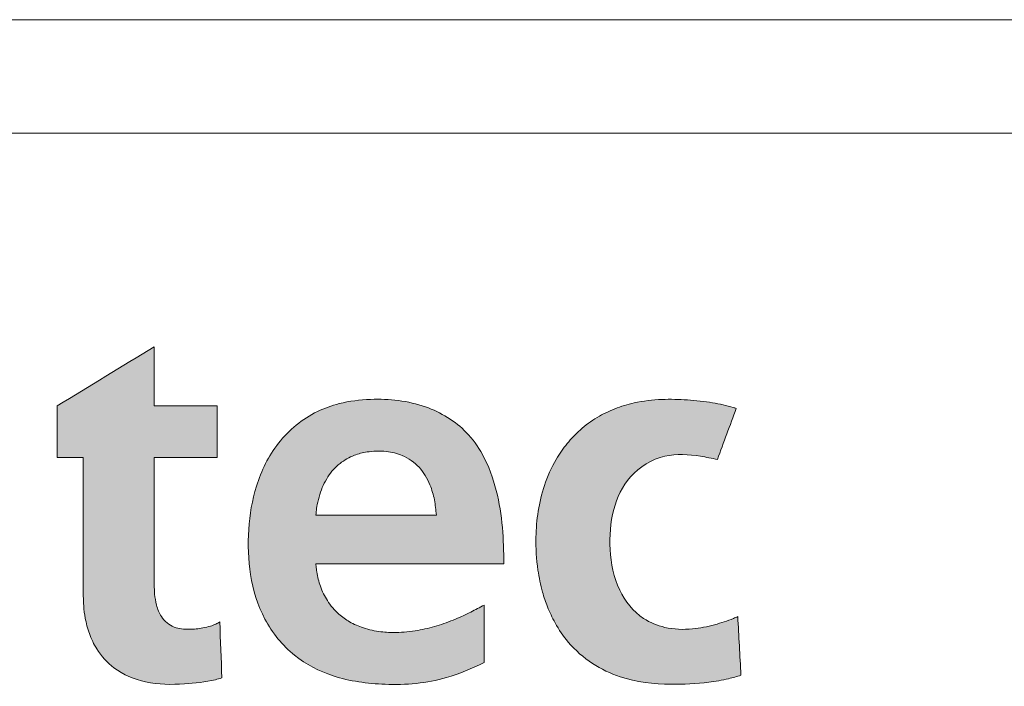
# Model space of a CAD drawing. Header units: millimetres. Extents: x 195 to 7681, y 65 to 5395.
# Tile 66 of 80: x 5635 to 5940, y 249 to 455. Entities that reach past the tile are written whole.
import ezdxf

# ---------------------------------------------------------------- set-up
doc = ezdxf.new("R2010")
doc.units = ezdxf.units.MM

# ---------------------------------------------------------------- blocks, each defined once
blk = doc.blocks.new('LOGO_sombreado')
at = {"linetype": 'Continuous', "ltscale": 13}
h = blk.add_hatch(color=7, dxfattribs=at)
edge = h.paths.add_edge_path(flags=0)
edge.add_line((394.38, 175.74), (394.38, 159.72))
edge.add_line((394.38, 159.72), (402.46, 159.72))
edge.add_line((402.46, 159.72), (402.46, 116.89))
edge.add_spline(control_points=[(402.46, 116.89), (402.48, 115.86), (402.53, 113.58), (403.03, 109.66), (404.21, 105.11), (406.82, 99.61), (412.28, 93.56), (422.06, 89.48), (432.98, 89.44), (440.88, 90.34), (444.66, 91.36), (445.33, 91.54)], knot_values=[1, 1, 1, 1, 1.051786, 1.114942, 1.199039, 1.287641, 1.419841, 1.600257, 1.8029, 1.96483, 2, 2, 2, 2], weights=[1, 1, 1, 1, 1, 1, 1, 1, 1, 1, 1, 1], degree=3, periodic=0)
edge.add_line((445.33, 91.54), (444.68, 108.87))
edge.add_spline(control_points=[(444.68, 108.87), (444.28, 108.64), (443.36, 108.11), (441.61, 107.48), (438.87, 106.82), (435.11, 106.45), (430.29, 106.82), (426.5, 109.98), (425.02, 113.93), (424.48, 117.29), (424.42, 119.38), (424.4, 120.32)], knot_values=[3, 3, 3, 3, 3.046639, 3.106422, 3.186605, 3.329255, 3.487089, 3.658935, 3.789624, 3.905168, 4, 4, 4, 4], weights=[1, 1, 1, 1, 1, 1, 1, 1, 1, 1, 1, 1], degree=3, periodic=0)
edge.add_line((424.4, 120.32), (424.4, 159.72))
edge.add_line((424.4, 159.72), (443.84, 159.72))
edge.add_line((443.84, 159.72), (443.84, 175.71))
edge.add_line((443.84, 175.71), (424.4, 175.71))
edge.add_line((424.4, 175.71), (424.4, 193.92))
edge.add_line((424.4, 193.92), (394.38, 175.74))
h = blk.add_hatch(color=7, dxfattribs=at)
edge = h.paths.add_edge_path(flags=0)
edge.add_spline(control_points=[(532.61, 126.87), (532.53, 130.61), (532.36, 138.21), (530.54, 149.69), (526.9, 159.83), (520.01, 169.53), (507.95, 176.77), (493.77, 178.24), (482.4, 176.91), (472.15, 173.24), (462.07, 164.97), (455.51, 151.48), (453.14, 137.39), (453.64, 123.28), (457.79, 109.32), (466.97, 98), (480.4, 91.09), (496.71, 88.96), (512.97, 90.17), (522.62, 94.55), (526.43, 96.28)], knot_values=[2, 2, 2, 2, 2.046636, 2.094673, 2.144469, 2.179489, 2.241297, 2.312824, 2.353394, 2.38323, 2.447727, 2.509726, 2.566319, 2.624545, 2.684606, 2.744772, 2.800798, 2.868547, 2.948019, 3, 3, 3, 3], weights=[1, 1, 1, 1, 1, 1, 1, 1, 1, 1, 1, 1, 1, 1, 1, 1, 1, 1, 1, 1, 1], degree=3, periodic=0)
edge.add_line((526.43, 96.28), (526.43, 114.1))
edge.add_spline(control_points=[(526.43, 114.1), (525.09, 113.37), (522.21, 111.8), (517.37, 109.56), (511.9, 107.55), (505.74, 106.07), (499.91, 105.5), (494.25, 105.72), (489.35, 106.76), (484.95, 108.68), (481.06, 111.45), (477.88, 115.17), (475.69, 119.73), (474.8, 123.42), (474.48, 125.78), (474.42, 126.62), (474.4, 126.87)], knot_values=[0, 0, 0, 0, 0.070474, 0.150335, 0.244816, 0.33762, 0.440531, 0.512328, 0.597394, 0.66882, 0.731042, 0.815182, 0.890714, 0.961299, 0.988276, 1, 1, 1, 1], weights=[1, 1, 1, 1, 1, 1, 1, 1, 1, 1, 1, 1, 1, 1, 1, 1, 1], degree=3, periodic=0)
edge.add_line((474.4, 126.87), (532.61, 126.87))
edge = h.paths.add_edge_path(flags=0)
edge.add_spline(control_points=[(474.4, 141.91), (474.43, 142.25), (474.53, 143.34), (474.86, 145.47), (475.77, 149.2), (477.8, 153.78), (481.57, 158.03), (485.92, 160.47), (489.82, 161.46), (493.19, 161.75), (496.88, 161.64), (501.69, 160.52), (506.71, 156.98), (509.72, 151.8), (511.22, 146.66), (511.52, 143.49), (511.68, 141.91)], knot_values=[0, 0, 0, 0, 0.017075, 0.053986, 0.106701, 0.206715, 0.298238, 0.38232, 0.449502, 0.495974, 0.549057, 0.631866, 0.736734, 0.842394, 0.921775, 1, 1, 1, 1], weights=[1, 1, 1, 1, 1, 1, 1, 1, 1, 1, 1, 1, 1, 1, 1, 1, 1], degree=3, periodic=0)
edge.add_line((511.68, 141.91), (474.4, 141.91))
h = blk.add_hatch(color=7, dxfattribs=at)
edge = h.paths.add_edge_path(flags=0)
edge.add_spline(control_points=[(604.94, 110.51), (604.5, 110.32), (602.17, 109.34), (597.54, 107.83), (590.44, 106.37), (582.75, 106.63), (574.17, 110.11), (567.27, 118.82), (564.92, 131.09), (565.75, 143.43), (571.03, 154.74), (581.73, 161.23), (591.58, 160.57), (596.9, 159.47), (598.65, 159.11)], knot_values=[2, 2, 2, 2, 2.013484, 2.070868, 2.135998, 2.215861, 2.282575, 2.389366, 2.510036, 2.625335, 2.731713, 2.847289, 2.949965, 3, 3, 3, 3], weights=[1, 1, 1, 1, 1, 1, 1, 1, 1, 1, 1, 1, 1, 1, 1], degree=3, periodic=0)
edge.add_line((598.65, 159.11), (604.45, 174.93))
edge.add_spline(control_points=[(604.45, 174.93), (604.15, 175.01), (601.75, 175.71), (596.75, 176.85), (589.35, 177.63), (581.22, 177.86), (573.62, 177.01), (566.9, 174.98), (561.21, 172.19), (556.24, 168.54), (552, 164.1), (548.08, 158.43), (544.94, 151.36), (542.99, 143.18), (542.27, 134.37), (542.77, 125.94), (544.24, 118.76), (546.06, 113.29), (548.54, 107.99), (552.84, 101.7), (559.61, 95.72), (570.39, 90.61), (582.9, 89.23), (594.17, 89.86), (601.4, 91.04), (604.66, 91.99), (605.93, 92.36)], knot_values=[0, 0, 0, 0, 0.005207, 0.041752, 0.085467, 0.129316, 0.17742, 0.21242, 0.246106, 0.282735, 0.314918, 0.348182, 0.397515, 0.443076, 0.488082, 0.544788, 0.583504, 0.610174, 0.640875, 0.681066, 0.736716, 0.78949, 0.877914, 0.943285, 0.977973, 1, 1, 1, 1], weights=[1, 1, 1, 1, 1, 1, 1, 1, 1, 1, 1, 1, 1, 1, 1, 1, 1, 1, 1, 1, 1, 1, 1, 1, 1, 1, 1], degree=3, periodic=0)
edge.add_line((605.93, 92.36), (604.94, 110.51))
at = {"color": 7, "linetype": 'Continuous', "lineweight": 18, "ltscale": 13}
blk.add_line((0, 260), (942.5, 260), dxfattribs=at)
at = {"color": 8, "linetype": 'Continuous', "lineweight": 0, "ltscale": 13}
for points in [[(424.4, 193.92), (414.39, 187.86), (404.39, 181.8), (394.38, 175.74)], [(424.4, 175.71), (424.4, 181.78), (424.4, 187.85), (424.4, 193.92)], [(394.38, 175.74), (394.38, 170.4), (394.38, 165.06), (394.38, 159.72)], [(443.84, 175.71), (437.36, 175.71), (430.88, 175.71), (424.4, 175.71)], [(443.84, 159.72), (443.84, 165.05), (443.84, 170.38), (443.84, 175.71)], [(598.65, 159.11), (600.58, 164.38), (602.51, 169.65), (604.45, 174.93)], [(394.38, 159.72), (397.07, 159.72), (399.77, 159.72), (402.46, 159.72)], [(402.46, 159.72), (402.46, 145.44), (402.46, 131.16), (402.46, 116.89)], [(424.4, 120.32), (424.4, 133.45), (424.4, 146.59), (424.4, 159.72)], [(424.4, 159.72), (430.88, 159.72), (437.36, 159.72), (443.84, 159.72)], [(511.68, 141.91), (499.25, 141.91), (486.82, 141.91), (474.4, 141.91)], [(474.4, 126.87), (493.8, 126.87), (513.2, 126.87), (532.61, 126.87)], [(526.43, 96.28), (526.43, 102.22), (526.43, 108.16), (526.43, 114.1)], [(605.93, 92.36), (605.6, 98.41), (605.27, 104.46), (604.94, 110.51)], [(445.33, 91.54), (445.12, 97.32), (444.9, 103.1), (444.68, 108.87)]]:
    blk.add_open_spline(points, degree=3, dxfattribs=at)
for points, knots in [([(532.61, 126.87), (532.53, 130.61), (532.36, 138.21), (530.54, 149.69), (526.9, 159.83), (520.01, 169.53), (507.95, 176.77), (493.77, 178.24), (482.4, 176.91), (472.15, 173.24), (462.07, 164.97), (455.51, 151.48), (453.14, 137.39), (453.64, 123.28), (457.79, 109.32), (466.97, 98), (480.4, 91.09), (496.71, 88.96), (512.97, 90.17), (522.62, 94.55), (526.43, 96.28)], [2, 2, 2, 2, 2.046636, 2.094673, 2.144469, 2.179489, 2.241297, 2.312824, 2.353394, 2.38323, 2.447727, 2.509726, 2.566319, 2.624545, 2.684606, 2.744772, 2.800798, 2.868547, 2.948019, 3, 3, 3, 3]), ([(604.45, 174.93), (604.15, 175.01), (601.75, 175.71), (596.75, 176.85), (589.35, 177.63), (581.22, 177.86), (573.62, 177.01), (566.9, 174.98), (561.21, 172.19), (556.24, 168.54), (552, 164.1), (548.08, 158.43), (544.94, 151.36), (542.99, 143.18), (542.27, 134.37), (542.77, 125.94), (544.24, 118.76), (546.06, 113.29), (548.54, 107.99), (552.84, 101.7), (559.61, 95.72), (570.39, 90.61), (582.9, 89.23), (594.17, 89.86), (601.4, 91.04), (604.66, 91.99), (605.93, 92.36)], [0, 0, 0, 0, 0.005207, 0.041752, 0.085467, 0.129316, 0.17742, 0.21242, 0.246106, 0.282735, 0.314918, 0.348182, 0.397515, 0.443076, 0.488082, 0.544788, 0.583504, 0.610174, 0.640875, 0.681066, 0.736716, 0.78949, 0.877914, 0.943285, 0.977973, 1, 1, 1, 1]), ([(474.4, 141.91), (474.43, 142.25), (474.53, 143.34), (474.86, 145.47), (475.77, 149.2), (477.8, 153.78), (481.57, 158.03), (485.92, 160.47), (489.82, 161.46), (493.19, 161.75), (496.88, 161.64), (501.69, 160.52), (506.71, 156.98), (509.72, 151.8), (511.22, 146.66), (511.52, 143.49), (511.68, 141.91)], [0, 0, 0, 0, 0.017075, 0.053986, 0.106701, 0.206715, 0.298238, 0.38232, 0.449502, 0.495974, 0.549057, 0.631866, 0.736734, 0.842394, 0.921775, 1, 1, 1, 1]), ([(604.94, 110.51), (604.5, 110.32), (602.17, 109.34), (597.54, 107.83), (590.44, 106.37), (582.75, 106.63), (574.17, 110.11), (567.27, 118.82), (564.92, 131.09), (565.75, 143.43), (571.03, 154.74), (581.73, 161.23), (591.58, 160.57), (596.9, 159.47), (598.65, 159.11)], [2, 2, 2, 2, 2.013484, 2.070868, 2.135998, 2.215861, 2.282575, 2.389366, 2.510036, 2.625335, 2.731713, 2.847289, 2.949965, 3, 3, 3, 3]), ([(526.43, 114.1), (525.09, 113.37), (522.21, 111.8), (517.37, 109.56), (511.9, 107.55), (505.74, 106.07), (499.91, 105.5), (494.25, 105.72), (489.35, 106.76), (484.95, 108.68), (481.06, 111.45), (477.88, 115.17), (475.69, 119.73), (474.8, 123.42), (474.48, 125.78), (474.42, 126.62), (474.4, 126.87)], [0, 0, 0, 0, 0.070474, 0.150335, 0.244816, 0.33762, 0.440531, 0.512328, 0.597394, 0.66882, 0.731042, 0.815182, 0.890714, 0.961299, 0.988276, 1, 1, 1, 1]), ([(444.68, 108.87), (444.28, 108.64), (443.36, 108.11), (441.61, 107.48), (438.87, 106.82), (435.11, 106.45), (430.29, 106.82), (426.5, 109.98), (425.02, 113.93), (424.48, 117.29), (424.42, 119.38), (424.4, 120.32)], [3, 3, 3, 3, 3.046639, 3.106422, 3.186605, 3.329255, 3.487089, 3.658935, 3.789624, 3.905168, 4, 4, 4, 4]), ([(402.46, 116.89), (402.48, 115.86), (402.53, 113.58), (403.03, 109.66), (404.21, 105.11), (406.82, 99.61), (412.28, 93.56), (422.06, 89.48), (432.98, 89.44), (440.88, 90.34), (444.66, 91.36), (445.33, 91.54)], [1, 1, 1, 1, 1.051786, 1.114942, 1.199039, 1.287641, 1.419841, 1.600257, 1.8029, 1.96483, 2, 2, 2, 2])]:
    blk.add_open_spline(points, degree=3, knots=knots, dxfattribs=at)

msp = doc.modelspace()

# ---------------------------------------------------------------- linework, layer by layer
at = {"color": 7, "linetype": 'Continuous', "lineweight": 18, "ltscale": 13}
msp.add_line((5252, 455), (6422, 455), dxfattribs=at)

# ---------------------------------------------------------------- block references
at = {"color": 7, "linetype": 'Continuous', "ltscale": 13}
msp.add_blockref('LOGO_sombreado', (5252.13, 159.87), dxfattribs=at)

doc.saveas('drawing.dxf')
